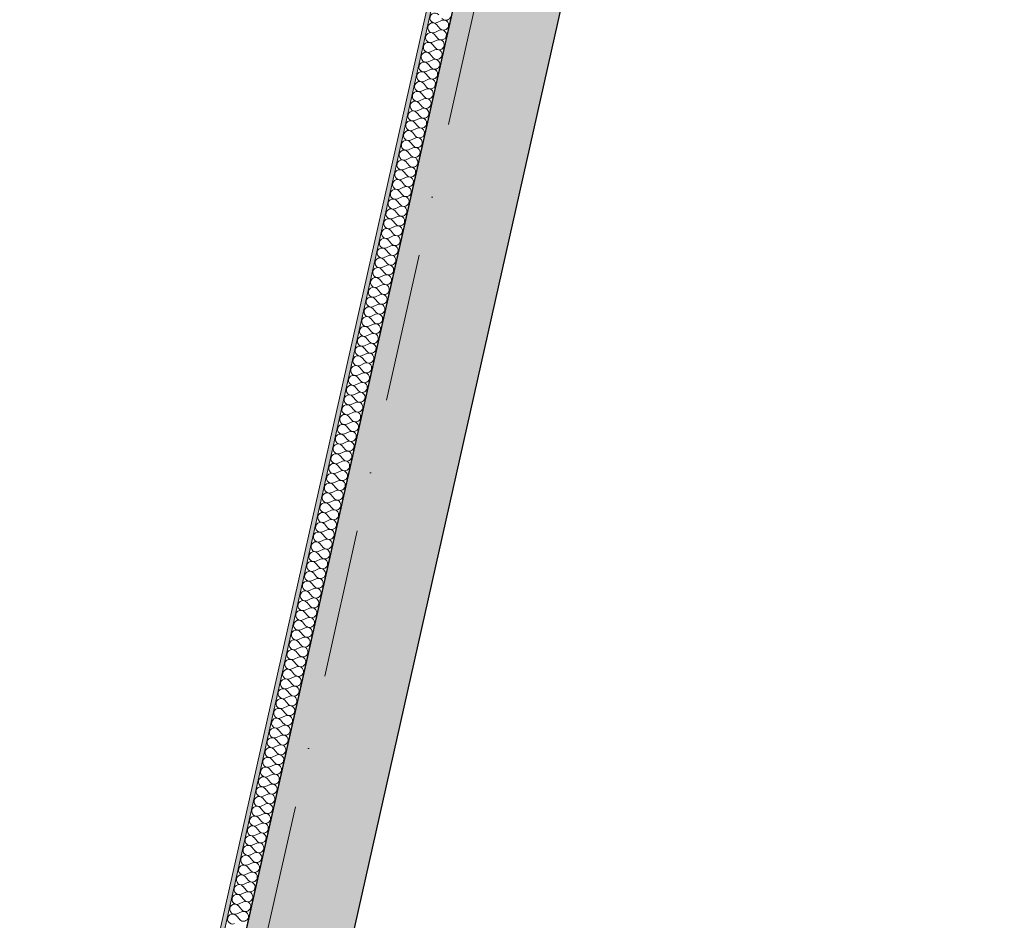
# Model space of a CAD drawing. Header units: millimetres. Extents: x -7218511 to -6645009, y 6003432 to 6221853.
# Tile 18 of 147: x -7185976 to -7183641, y 6138879 to 6141016. Entities that reach past the tile are written whole.
import ezdxf
from ezdxf.enums import TextEntityAlignment as Align

# ---------------------------------------------------------------- set-up
doc = ezdxf.new("R2010")
doc.units = ezdxf.units.MM
doc.header["$MEASUREMENT"] = 0
doc.linetypes.add('Штрихпунктирная', pattern=[670.277762, 352.777767, -176.388884, 0, -141.111112])
for name, color, linetype, lineweight in [('АР-рампа.АР_Ном._пера__1', 7, 'Continuous', 0), ('АР-Стены_внешние_.АР_Ном._пера__1', 7, 'Continuous', 0), ('АР-Стены_Перегородки_межквартирные_200.АР_Ном._пера__1', 7, 'Continuous', 15), ('АР-Чертеж-Оси_Осевые размеры.АР_Ном._пера__120', 7, 'Continuous', 0)]:
    doc.layers.add(name, color=color, linetype=linetype, lineweight=lineweight)
for name, color, linetype in [('АР-Стены_внешние_.АР', 7, 'Continuous'), ('АР-Стены_Перегородки_межквартирные_200.АР', 7, 'Continuous'), ('АР-Чертеж-Оси_Осевые размеры.АР', 7, 'Continuous')]:
    doc.layers.add(name, color=color, linetype=linetype)
doc.styles.add('РЎР“Р•РќР•Р\xa0Р\x98Р\xa0_РЎРўР\x98Р›Р¬_4', font='GOTHIC.TTF')

# ---------------------------------------------------------------- blocks, each defined once
blk = doc.blocks.new('*X375', base_point=(-6566190.3, 6562677.8))
at = {"layer": 'АР-Стены_Перегородки_межквартирные_200.АР_Ном._пера__1', "color": 7, "linetype": 'Continuous', "lineweight": 0}
for p, q in [((-7184987.6, 6141004.1), (-7184979.8, 6140995)), ((-7184986.5, 6141008.7), (-7184975.7, 6141013.6)), ((-7184992.8, 6140980.8), (-7184985.1, 6140971.8)), ((-7184991.7, 6140985.5), (-7184980.9, 6140990.4)), ((-7184998, 6140957.6), (-7184990.3, 6140948.6)), ((-7184997, 6140962.3), (-7184986.1, 6140967.1)), ((-7185003.2, 6140934.4), (-7184995.5, 6140925.3)), ((-7185002.2, 6140939), (-7184991.3, 6140943.9)), ((-7185008.4, 6140911.2), (-7185000.7, 6140902.1)), ((-7185007.4, 6140915.8), (-7184996.5, 6140920.7)), ((-7185013.7, 6140887.9), (-7185005.9, 6140878.9)), ((-7185012.6, 6140892.6), (-7185001.8, 6140897.5)), ((-7185018.9, 6140864.7), (-7185011.2, 6140855.6)), ((-7185017.8, 6140869.3), (-7185007, 6140874.2)), ((-7185024.1, 6140841.5), (-7185016.4, 6140832.4)), ((-7185023.1, 6140846.1), (-7185012.2, 6140851)), ((-7185029.3, 6140818.2), (-7185021.6, 6140809.2)), ((-7185028.3, 6140822.9), (-7185017.4, 6140827.8)), ((-7185034.5, 6140795), (-7185026.8, 6140785.9)), ((-7185033.5, 6140799.6), (-7185022.6, 6140804.5)), ((-7185039.7, 6140771.8), (-7185032, 6140762.7)), ((-7185038.7, 6140776.4), (-7185027.8, 6140781.3)), ((-7185045, 6140748.5), (-7185037.2, 6140739.5)), ((-7185043.9, 6140753.2), (-7185033.1, 6140758.1)), ((-7185050.2, 6140725.3), (-7185042.5, 6140716.3)), ((-7185049.1, 6140730), (-7185038.3, 6140734.8)), ((-7185055.4, 6140702.1), (-7185047.7, 6140693)), ((-7185054.4, 6140706.7), (-7185043.5, 6140711.6)), ((-7185060.6, 6140678.8), (-7185052.9, 6140669.8)), ((-7185059.6, 6140683.5), (-7185048.7, 6140688.4)), ((-7185065.8, 6140655.6), (-7185058.1, 6140646.6)), ((-7185064.8, 6140660.3), (-7185053.9, 6140665.1)), ((-7185071.1, 6140632.4), (-7185063.3, 6140623.3)), ((-7185070, 6140637), (-7185059.2, 6140641.9)), ((-7185076.3, 6140609.2), (-7185068.5, 6140600.1)), ((-7185075.2, 6140613.8), (-7185064.4, 6140618.7)), ((-7185081.5, 6140585.9), (-7185073.8, 6140576.9)), ((-7185080.4, 6140590.6), (-7185069.6, 6140595.5)), ((-7185086.7, 6140562.7), (-7185079, 6140553.6)), ((-7185085.7, 6140567.3), (-7185074.8, 6140572.2)), ((-7185091.9, 6140539.5), (-7185084.2, 6140530.4)), ((-7185090.9, 6140544.1), (-7185080, 6140549)), ((-7185097.1, 6140516.2), (-7185089.4, 6140507.2)), ((-7185096.1, 6140520.9), (-7185085.2, 6140525.8)), ((-7185102.4, 6140493), (-7185094.6, 6140483.9)), ((-7185101.3, 6140497.6), (-7185090.5, 6140502.5)), ((-7185107.6, 6140469.8), (-7185099.8, 6140460.7)), ((-7185106.5, 6140474.4), (-7185095.7, 6140479.3)), ((-7185112.8, 6140446.5), (-7185105.1, 6140437.5)), ((-7185111.8, 6140451.2), (-7185100.9, 6140456.1)), ((-7185118, 6140423.3), (-7185110.3, 6140414.3)), ((-7185117, 6140428), (-7185106.1, 6140432.8)), ((-7185123.2, 6140400.1), (-7185115.5, 6140391)), ((-7185122.2, 6140404.7), (-7185111.3, 6140409.6)), ((-7185128.4, 6140376.8), (-7185120.7, 6140367.8)), ((-7185127.4, 6140381.5), (-7185116.5, 6140386.4)), ((-7185133.7, 6140353.6), (-7185125.9, 6140344.6)), ((-7185132.6, 6140358.3), (-7185121.8, 6140363.1)), ((-7185138.9, 6140330.4), (-7185131.2, 6140321.3)), ((-7185137.8, 6140335), (-7185127, 6140339.9)), ((-7185144.1, 6140307.2), (-7185136.4, 6140298.1)), ((-7185143.1, 6140311.8), (-7185132.2, 6140316.7)), ((-7185149.3, 6140283.9), (-7185141.6, 6140274.9)), ((-7185148.3, 6140288.6), (-7185137.4, 6140293.4)), ((-7185154.5, 6140260.7), (-7185146.8, 6140251.6)), ((-7185153.5, 6140265.3), (-7185142.6, 6140270.2)), ((-7185159.8, 6140237.5), (-7185152, 6140228.4)), ((-7185158.7, 6140242.1), (-7185147.9, 6140247)), ((-7185165, 6140214.2), (-7185157.2, 6140205.2)), ((-7185163.9, 6140218.9), (-7185153.1, 6140223.8)), ((-7185170.2, 6140191), (-7185162.5, 6140181.9)), ((-7185169.1, 6140195.6), (-7185158.3, 6140200.5)), ((-7185175.4, 6140167.8), (-7185167.7, 6140158.7)), ((-7185174.4, 6140172.4), (-7185163.5, 6140177.3)), ((-7185180.6, 6140144.5), (-7185172.9, 6140135.5)), ((-7185179.6, 6140149.2), (-7185168.7, 6140154.1)), ((-7185185.8, 6140121.3), (-7185178.1, 6140112.2)), ((-7185184.8, 6140126), (-7185173.9, 6140130.8)), ((-7185191.1, 6140098.1), (-7185183.3, 6140089)), ((-7185190, 6140102.7), (-7185179.2, 6140107.6)), ((-7185196.3, 6140074.8), (-7185188.5, 6140065.8)), ((-7185195.2, 6140079.5), (-7185184.4, 6140084.4)), ((-7185201.5, 6140051.6), (-7185193.8, 6140042.6)), ((-7185200.4, 6140056.3), (-7185189.6, 6140061.1)), ((-7185206.7, 6140028.4), (-7185199, 6140019.3)), ((-7185205.7, 6140033), (-7185194.8, 6140037.9)), ((-7185211.9, 6140005.2), (-7185204.2, 6139996.1)), ((-7185210.9, 6140009.8), (-7185200, 6140014.7)), ((-7185217.1, 6139981.9), (-7185209.4, 6139972.9)), ((-7185216.1, 6139986.6), (-7185205.2, 6139991.4)), ((-7185222.4, 6139958.7), (-7185214.6, 6139949.6)), ((-7185221.3, 6139963.3), (-7185210.5, 6139968.2)), ((-7185227.6, 6139935.5), (-7185219.9, 6139926.4)), ((-7185226.5, 6139940.1), (-7185215.7, 6139945)), ((-7185232.8, 6139912.2), (-7185225.1, 6139903.2)), ((-7185231.8, 6139916.9), (-7185220.9, 6139921.8)), ((-7185238, 6139889), (-7185230.3, 6139879.9)), ((-7185237, 6139893.6), (-7185226.1, 6139898.5)), ((-7185243.2, 6139865.8), (-7185235.5, 6139856.7)), ((-7185242.2, 6139870.4), (-7185231.3, 6139875.3)), ((-7185248.5, 6139842.5), (-7185240.7, 6139833.5)), ((-7185247.4, 6139847.2), (-7185236.5, 6139852.1)), ((-7185253.7, 6139819.3), (-7185245.9, 6139810.2)), ((-7185252.6, 6139824), (-7185241.8, 6139828.8)), ((-7185258.9, 6139796.1), (-7185251.2, 6139787)), ((-7185257.8, 6139800.7), (-7185247, 6139805.6)), ((-7185264.1, 6139772.8), (-7185256.4, 6139763.8)), ((-7185263.1, 6139777.5), (-7185252.2, 6139782.4)), ((-7185269.3, 6139749.6), (-7185261.6, 6139740.6)), ((-7185268.3, 6139754.3), (-7185257.4, 6139759.1)), ((-7185274.5, 6139726.4), (-7185266.8, 6139717.3)), ((-7185273.5, 6139731), (-7185262.6, 6139735.9)), ((-7185279.8, 6139703.2), (-7185272, 6139694.1)), ((-7185278.7, 6139707.8), (-7185267.9, 6139712.7)), ((-7185285, 6139679.9), (-7185277.2, 6139670.9)), ((-7185283.9, 6139684.6), (-7185273.1, 6139689.4)), ((-7185290.2, 6139656.7), (-7185282.5, 6139647.6)), ((-7185289.1, 6139661.3), (-7185278.3, 6139666.2)), ((-7185295.4, 6139633.5), (-7185287.7, 6139624.4)), ((-7185294.4, 6139638.1), (-7185283.5, 6139643)), ((-7185300.6, 6139610.2), (-7185292.9, 6139601.2)), ((-7185299.6, 6139614.9), (-7185288.7, 6139619.8)), ((-7185305.8, 6139587), (-7185298.1, 6139577.9)), ((-7185304.8, 6139591.6), (-7185293.9, 6139596.5)), ((-7185311.1, 6139563.8), (-7185303.3, 6139554.7)), ((-7185310, 6139568.4), (-7185299.2, 6139573.3)), ((-7185316.3, 6139540.5), (-7185308.6, 6139531.5)), ((-7185315.2, 6139545.2), (-7185304.4, 6139550.1)), ((-7185321.5, 6139517.3), (-7185313.8, 6139508.2)), ((-7185320.5, 6139522), (-7185309.6, 6139526.8)), ((-7185326.7, 6139494.1), (-7185319, 6139485)), ((-7185325.7, 6139498.7), (-7185314.8, 6139503.6)), ((-7185331.9, 6139470.8), (-7185324.2, 6139461.8)), ((-7185330.9, 6139475.5), (-7185320, 6139480.4)), ((-7185337.1, 6139447.6), (-7185329.4, 6139438.6)), ((-7185336.1, 6139452.3), (-7185325.2, 6139457.1)), ((-7185342.4, 6139424.4), (-7185334.6, 6139415.3)), ((-7185341.3, 6139429), (-7185330.5, 6139433.9)), ((-7185347.6, 6139401.2), (-7185339.9, 6139392.1)), ((-7185346.5, 6139405.8), (-7185335.7, 6139410.7)), ((-7185352.8, 6139377.9), (-7185345.1, 6139368.9)), ((-7185351.8, 6139382.6), (-7185340.9, 6139387.4)), ((-7185358, 6139354.7), (-7185350.3, 6139345.6)), ((-7185357, 6139359.3), (-7185346.1, 6139364.2)), ((-7185363.2, 6139331.5), (-7185355.5, 6139322.4)), ((-7185362.2, 6139336.1), (-7185351.3, 6139341)), ((-7185368.5, 6139308.2), (-7185360.7, 6139299.2)), ((-7185367.4, 6139312.9), (-7185356.6, 6139317.8)), ((-7185373.7, 6139285), (-7185365.9, 6139275.9)), ((-7185372.6, 6139289.6), (-7185361.8, 6139294.5)), ((-7185378.9, 6139261.8), (-7185371.2, 6139252.7)), ((-7185377.8, 6139266.4), (-7185367, 6139271.3)), ((-7185384.1, 6139238.5), (-7185376.4, 6139229.5)), ((-7185383.1, 6139243.2), (-7185372.2, 6139248.1)), ((-7185389.3, 6139215.3), (-7185381.6, 6139206.2)), ((-7185388.3, 6139220), (-7185377.4, 6139224.8)), ((-7185398.7, 6139173.5), (-7185387.9, 6139178.4)), ((-7185394.5, 6139192.1), (-7185386.8, 6139183)), ((-7185393.5, 6139196.7), (-7185382.6, 6139201.6)), ((-7185403.9, 6139150.3), (-7185393.1, 6139155.1)), ((-7185399.8, 6139168.8), (-7185392, 6139159.8)), ((-7185409.2, 6139127), (-7185398.3, 6139131.9)), ((-7185405, 6139145.6), (-7185397.2, 6139136.6)), ((-7185414.4, 6139103.8), (-7185403.5, 6139108.7)), ((-7185410.2, 6139122.4), (-7185402.5, 6139113.3)), ((-7185419.6, 6139080.6), (-7185408.7, 6139085.4)), ((-7185415.4, 6139099.2), (-7185407.7, 6139090.1)), ((-7185424.8, 6139057.3), (-7185413.9, 6139062.2)), ((-7185420.6, 6139075.9), (-7185412.9, 6139066.9)), ((-7185430, 6139034.1), (-7185419.2, 6139039)), ((-7185425.8, 6139052.7), (-7185418.1, 6139043.6)), ((-7185435.2, 6139010.9), (-7185424.4, 6139015.8)), ((-7185431.1, 6139029.5), (-7185423.3, 6139020.4)), ((-7185440.5, 6138987.6), (-7185429.6, 6138992.5)), ((-7185436.3, 6139006.2), (-7185428.6, 6138997.2)), ((-7185445.7, 6138964.4), (-7185434.8, 6138969.3)), ((-7185441.5, 6138983), (-7185433.8, 6138973.9)), ((-7185450.9, 6138941.2), (-7185440, 6138946.1)), ((-7185446.7, 6138959.8), (-7185439, 6138950.7)), ((-7185456.1, 6138917.9), (-7185445.3, 6138922.8)), ((-7185451.9, 6138936.5), (-7185444.2, 6138927.5)), ((-7185461.3, 6138894.7), (-7185450.5, 6138899.6)), ((-7185457.2, 6138913.3), (-7185449.4, 6138904.2)), ((-7185462.4, 6138890.1), (-7185454.6, 6138881))]:
    blk.add_line(p, q, dxfattribs=at)
for centre, start, end in [((-7184991.4, 6141019.6), 40.4717, 294.2115), ((-7184996.6, 6140996.3), 40.4717, 294.2115), ((-7184970.8, 6141002.7), 347.3416, 114.2115), ((-7184965.6, 6141026), 220.4717, 347.3416), ((-7185001.8, 6140973.1), 40.4717, 294.2115), ((-7184976, 6140979.5), 220.4717, 347.3416), ((-7184976, 6140979.5), 347.3416, 114.2115), ((-7184970.8, 6141002.7), 220.4717, 347.3416), ((-7185007.1, 6140949.9), 40.4717, 294.2115), ((-7184981.2, 6140956.3), 220.4717, 347.3416), ((-7184981.2, 6140956.3), 347.3416, 114.2115), ((-7185012.3, 6140926.7), 40.4717, 294.2115), ((-7184986.4, 6140933.1), 220.4717, 347.3416), ((-7184986.4, 6140933.1), 347.3416, 114.2115), ((-7185017.5, 6140903.4), 40.4717, 294.2115), ((-7184991.7, 6140909.8), 220.4717, 347.3416), ((-7184991.7, 6140909.8), 347.3416, 114.2115), ((-7185022.7, 6140880.2), 40.4717, 294.2115), ((-7184996.9, 6140886.6), 220.4717, 347.3416), ((-7184996.9, 6140886.6), 347.3416, 114.2115), ((-7185027.9, 6140857), 40.4717, 294.2115), ((-7185002.1, 6140863.4), 220.4717, 347.3416), ((-7185002.1, 6140863.4), 347.3416, 114.2115), ((-7185033.2, 6140833.7), 40.4717, 294.2115), ((-7185007.3, 6140840.1), 220.4717, 347.3416), ((-7185007.3, 6140840.1), 347.3416, 114.2115), ((-7185038.4, 6140810.5), 40.4717, 294.2115), ((-7185012.5, 6140816.9), 220.4717, 347.3416), ((-7185012.5, 6140816.9), 347.3416, 114.2115), ((-7185043.6, 6140787.3), 40.4717, 294.2115), ((-7185017.7, 6140793.7), 220.4717, 347.3416), ((-7185017.7, 6140793.7), 347.3416, 114.2115), ((-7185048.8, 6140764), 40.4717, 294.2115), ((-7185023, 6140770.4), 220.4717, 347.3416), ((-7185023, 6140770.4), 347.3416, 114.2115), ((-7185054, 6140740.8), 40.4717, 294.2115), ((-7185028.2, 6140747.2), 220.4717, 347.3416), ((-7185028.2, 6140747.2), 347.3416, 114.2115), ((-7185059.2, 6140717.6), 40.4717, 294.2115), ((-7185033.4, 6140724), 220.4717, 347.3416), ((-7185033.4, 6140724), 347.3416, 114.2115), ((-7185064.5, 6140694.3), 40.4717, 294.2115), ((-7185038.6, 6140700.7), 220.4717, 347.3416), ((-7185038.6, 6140700.7), 347.3416, 114.2115), ((-7185069.7, 6140671.1), 40.4717, 294.2115), ((-7185043.8, 6140677.5), 220.4717, 347.3416), ((-7185043.8, 6140677.5), 347.3416, 114.2115), ((-7185074.9, 6140647.9), 40.4717, 294.2115), ((-7185049.1, 6140654.3), 220.4717, 347.3416), ((-7185049.1, 6140654.3), 347.3416, 114.2115), ((-7185080.1, 6140624.7), 40.4717, 294.2115), ((-7185054.3, 6140631.1), 220.4717, 347.3416), ((-7185054.3, 6140631.1), 347.3416, 114.2115), ((-7185085.3, 6140601.4), 40.4717, 294.2115), ((-7185059.5, 6140607.8), 220.4717, 347.3416), ((-7185059.5, 6140607.8), 347.3416, 114.2115), ((-7185090.5, 6140578.2), 40.4717, 294.2115), ((-7185064.7, 6140584.6), 220.4717, 347.3416), ((-7185064.7, 6140584.6), 347.3416, 114.2115), ((-7185095.8, 6140555), 40.4717, 294.2115), ((-7185069.9, 6140561.4), 220.4717, 347.3416), ((-7185069.9, 6140561.4), 347.3416, 114.2115), ((-7185101, 6140531.7), 40.4717, 294.2115), ((-7185075.1, 6140538.1), 220.4717, 347.3416), ((-7185075.1, 6140538.1), 347.3416, 114.2115), ((-7185106.2, 6140508.5), 40.4717, 294.2115), ((-7185080.4, 6140514.9), 220.4717, 347.3416), ((-7185080.4, 6140514.9), 347.3416, 114.2115), ((-7185111.4, 6140485.3), 40.4717, 294.2115), ((-7185085.6, 6140491.7), 220.4717, 347.3416), ((-7185085.6, 6140491.7), 347.3416, 114.2115), ((-7185116.6, 6140462), 40.4717, 294.2115), ((-7185090.8, 6140468.4), 220.4717, 347.3416), ((-7185090.8, 6140468.4), 347.3416, 114.2115), ((-7185121.8, 6140438.8), 40.4717, 294.2115), ((-7185096, 6140445.2), 220.4717, 347.3416), ((-7185096, 6140445.2), 347.3416, 114.2115), ((-7185127.1, 6140415.6), 40.4717, 294.2115), ((-7185101.2, 6140422), 220.4717, 347.3416), ((-7185101.2, 6140422), 347.3416, 114.2115), ((-7185132.3, 6140392.3), 40.4717, 294.2115), ((-7185106.4, 6140398.7), 220.4717, 347.3416), ((-7185106.4, 6140398.7), 347.3416, 114.2115), ((-7185137.5, 6140369.1), 40.4717, 294.2115), ((-7185111.7, 6140375.5), 220.4717, 347.3416), ((-7185111.7, 6140375.5), 347.3416, 114.2115), ((-7185142.7, 6140345.9), 40.4717, 294.2115), ((-7185116.9, 6140352.3), 220.4717, 347.3416), ((-7185116.9, 6140352.3), 347.3416, 114.2115), ((-7185147.9, 6140322.7), 40.4717, 294.2115), ((-7185122.1, 6140329.1), 220.4717, 347.3416), ((-7185122.1, 6140329.1), 347.3416, 114.2115), ((-7185153.2, 6140299.4), 40.4717, 294.2115), ((-7185127.3, 6140305.8), 220.4717, 347.3416), ((-7185127.3, 6140305.8), 347.3416, 114.2115), ((-7185158.4, 6140276.2), 40.4717, 294.2115), ((-7185132.5, 6140282.6), 220.4717, 347.3416), ((-7185132.5, 6140282.6), 347.3416, 114.2115), ((-7185163.6, 6140253), 40.4717, 294.2115), ((-7185137.8, 6140259.4), 220.4717, 347.3416), ((-7185137.8, 6140259.4), 347.3416, 114.2115), ((-7185168.8, 6140229.7), 40.4717, 294.2115), ((-7185143, 6140236.1), 220.4717, 347.3416), ((-7185143, 6140236.1), 347.3416, 114.2115), ((-7185174, 6140206.5), 40.4717, 294.2115), ((-7185148.2, 6140212.9), 220.4717, 347.3416), ((-7185148.2, 6140212.9), 347.3416, 114.2115), ((-7185179.2, 6140183.3), 40.4717, 294.2115), ((-7185153.4, 6140189.7), 220.4717, 347.3416), ((-7185153.4, 6140189.7), 347.3416, 114.2115), ((-7185184.5, 6140160), 40.4717, 294.2115), ((-7185158.6, 6140166.4), 220.4717, 347.3416), ((-7185158.6, 6140166.4), 347.3416, 114.2115), ((-7185189.7, 6140136.8), 40.4717, 294.2115), ((-7185163.8, 6140143.2), 220.4717, 347.3416), ((-7185163.8, 6140143.2), 347.3416, 114.2115), ((-7185194.9, 6140113.6), 40.4717, 294.2115), ((-7185169.1, 6140120), 220.4717, 347.3416), ((-7185169.1, 6140120), 347.3416, 114.2115), ((-7185200.1, 6140090.3), 40.4717, 294.2115), ((-7185174.3, 6140096.7), 220.4717, 347.3416), ((-7185174.3, 6140096.7), 347.3416, 114.2115), ((-7185205.3, 6140067.1), 40.4717, 294.2115), ((-7185179.5, 6140073.5), 220.4717, 347.3416), ((-7185179.5, 6140073.5), 347.3416, 114.2115), ((-7185210.5, 6140043.9), 40.4717, 294.2115), ((-7185184.7, 6140050.3), 220.4717, 347.3416), ((-7185184.7, 6140050.3), 347.3416, 114.2115), ((-7185215.8, 6140020.7), 40.4717, 294.2115), ((-7185189.9, 6140027.1), 220.4717, 347.3416), ((-7185189.9, 6140027.1), 347.3416, 114.2115), ((-7185221, 6139997.4), 40.4717, 294.2115), ((-7185195.1, 6140003.8), 220.4717, 347.3416), ((-7185195.1, 6140003.8), 347.3416, 114.2115), ((-7185226.2, 6139974.2), 40.4717, 294.2115), ((-7185200.4, 6139980.6), 220.4717, 347.3416), ((-7185200.4, 6139980.6), 347.3416, 114.2115), ((-7185231.4, 6139951), 40.4717, 294.2115), ((-7185205.6, 6139957.4), 220.4717, 347.3416), ((-7185205.6, 6139957.4), 347.3416, 114.2115), ((-7185236.6, 6139927.7), 40.4717, 294.2115), ((-7185210.8, 6139934.1), 220.4717, 347.3416), ((-7185210.8, 6139934.1), 347.3416, 114.2115), ((-7185241.9, 6139904.5), 40.4717, 294.2115), ((-7185216, 6139910.9), 220.4717, 347.3416), ((-7185216, 6139910.9), 347.3416, 114.2115), ((-7185247.1, 6139881.3), 40.4717, 294.2115), ((-7185221.2, 6139887.7), 220.4717, 347.3416), ((-7185221.2, 6139887.7), 347.3416, 114.2115), ((-7185252.3, 6139858), 40.4717, 294.2115), ((-7185226.4, 6139864.4), 220.4717, 347.3416), ((-7185226.4, 6139864.4), 347.3416, 114.2115), ((-7185257.5, 6139834.8), 40.4717, 294.2115), ((-7185231.7, 6139841.2), 220.4717, 347.3416), ((-7185231.7, 6139841.2), 347.3416, 114.2115), ((-7185262.7, 6139811.6), 40.4717, 294.2115), ((-7185236.9, 6139818), 220.4717, 347.3416), ((-7185236.9, 6139818), 347.3416, 114.2115), ((-7185267.9, 6139788.3), 40.4717, 294.2115), ((-7185242.1, 6139794.7), 220.4717, 347.3416), ((-7185242.1, 6139794.7), 347.3416, 114.2115), ((-7185273.2, 6139765.1), 40.4717, 294.2115), ((-7185247.3, 6139771.5), 220.4717, 347.3416), ((-7185247.3, 6139771.5), 347.3416, 114.2115), ((-7185278.4, 6139741.9), 40.4717, 294.2115), ((-7185252.5, 6139748.3), 220.4717, 347.3416), ((-7185252.5, 6139748.3), 347.3416, 114.2115), ((-7185283.6, 6139718.7), 40.4717, 294.2115), ((-7185257.8, 6139725.1), 220.4717, 347.3416), ((-7185257.8, 6139725.1), 347.3416, 114.2115), ((-7185288.8, 6139695.4), 40.4717, 294.2115), ((-7185263, 6139701.8), 220.4717, 347.3416), ((-7185263, 6139701.8), 347.3416, 114.2115), ((-7185294, 6139672.2), 40.4717, 294.2115), ((-7185268.2, 6139678.6), 220.4717, 347.3416), ((-7185268.2, 6139678.6), 347.3416, 114.2115), ((-7185299.2, 6139649), 40.4717, 294.2115), ((-7185273.4, 6139655.4), 220.4717, 347.3416), ((-7185273.4, 6139655.4), 347.3416, 114.2115), ((-7185304.5, 6139625.7), 40.4717, 294.2115), ((-7185278.6, 6139632.1), 220.4717, 347.3416), ((-7185278.6, 6139632.1), 347.3416, 114.2115), ((-7185309.7, 6139602.5), 40.4717, 294.2115), ((-7185283.8, 6139608.9), 220.4717, 347.3416), ((-7185283.8, 6139608.9), 347.3416, 114.2115), ((-7185314.9, 6139579.3), 40.4717, 294.2115), ((-7185289.1, 6139585.7), 220.4717, 347.3416), ((-7185289.1, 6139585.7), 347.3416, 114.2115), ((-7185320.1, 6139556), 40.4717, 294.2115), ((-7185294.3, 6139562.4), 220.4717, 347.3416), ((-7185294.3, 6139562.4), 347.3416, 114.2115), ((-7185325.3, 6139532.8), 40.4717, 294.2115), ((-7185299.5, 6139539.2), 220.4717, 347.3416), ((-7185299.5, 6139539.2), 347.3416, 114.2115), ((-7185330.6, 6139509.6), 40.4717, 294.2115), ((-7185304.7, 6139516), 220.4717, 347.3416), ((-7185304.7, 6139516), 347.3416, 114.2115), ((-7185335.8, 6139486.3), 40.4717, 294.2115), ((-7185309.9, 6139492.7), 220.4717, 347.3416), ((-7185309.9, 6139492.7), 347.3416, 114.2115), ((-7185341, 6139463.1), 40.4717, 294.2115), ((-7185315.1, 6139469.5), 220.4717, 347.3416), ((-7185315.1, 6139469.5), 347.3416, 114.2115), ((-7185346.2, 6139439.9), 40.4717, 294.2115), ((-7185320.4, 6139446.3), 220.4717, 347.3416), ((-7185320.4, 6139446.3), 347.3416, 114.2115), ((-7185351.4, 6139416.7), 40.4717, 294.2115), ((-7185325.6, 6139423.1), 220.4717, 347.3416), ((-7185325.6, 6139423.1), 347.3416, 114.2115), ((-7185356.6, 6139393.4), 40.4717, 294.2115), ((-7185330.8, 6139399.8), 220.4717, 347.3416), ((-7185330.8, 6139399.8), 347.3416, 114.2115), ((-7185361.9, 6139370.2), 40.4717, 294.2115), ((-7185341.2, 6139353.4), 347.3416, 114.2115), ((-7185336, 6139376.6), 220.4717, 347.3416), ((-7185336, 6139376.6), 347.3416, 114.2115), ((-7185367.1, 6139347), 40.4717, 294.2115), ((-7185346.5, 6139330.1), 347.3416, 114.2115), ((-7185341.2, 6139353.4), 220.4717, 347.3416), ((-7185372.3, 6139323.7), 40.4717, 294.2115), ((-7185351.7, 6139306.9), 347.3416, 114.2115), ((-7185346.5, 6139330.1), 220.4717, 347.3416), ((-7185377.5, 6139300.5), 40.4717, 294.2115), ((-7185356.9, 6139283.7), 347.3416, 114.2115), ((-7185351.7, 6139306.9), 220.4717, 347.3416), ((-7185382.7, 6139277.3), 40.4717, 294.2115), ((-7185362.1, 6139260.4), 347.3416, 114.2115), ((-7185356.9, 6139283.7), 220.4717, 347.3416), ((-7185387.9, 6139254), 40.4717, 294.2115), ((-7185367.3, 6139237.2), 347.3416, 114.2115), ((-7185362.1, 6139260.4), 220.4717, 347.3416), ((-7185393.2, 6139230.8), 40.4717, 294.2115), ((-7185372.5, 6139214), 347.3416, 114.2115), ((-7185367.3, 6139237.2), 220.4717, 347.3416), ((-7185398.4, 6139207.6), 40.4717, 294.2115), ((-7185377.8, 6139190.7), 347.3416, 114.2115), ((-7185372.5, 6139214), 220.4717, 347.3416), ((-7185403.6, 6139184.3), 40.4717, 294.2115), ((-7185383, 6139167.5), 347.3416, 114.2115), ((-7185377.8, 6139190.7), 220.4717, 347.3416), ((-7185408.8, 6139161.1), 40.4717, 294.2115), ((-7185388.2, 6139144.3), 347.3416, 114.2115), ((-7185383, 6139167.5), 220.4717, 347.3416), ((-7185414, 6139137.9), 40.4717, 294.2115), ((-7185393.4, 6139121.1), 347.3416, 114.2115), ((-7185388.2, 6139144.3), 220.4717, 347.3416), ((-7185419.3, 6139114.7), 40.4717, 294.2115), ((-7185398.6, 6139097.8), 347.3416, 114.2115), ((-7185393.4, 6139121.1), 220.4717, 347.3416), ((-7185424.5, 6139091.4), 40.4717, 294.2115), ((-7185403.8, 6139074.6), 347.3416, 114.2115), ((-7185398.6, 6139097.8), 220.4717, 347.3416), ((-7185429.7, 6139068.2), 40.4717, 294.2115), ((-7185409.1, 6139051.4), 347.3416, 114.2115), ((-7185403.8, 6139074.6), 220.4717, 347.3416), ((-7185434.9, 6139045), 40.4717, 294.2115), ((-7185414.3, 6139028.1), 347.3416, 114.2115), ((-7185409.1, 6139051.4), 220.4717, 347.3416), ((-7185440.1, 6139021.7), 40.4717, 294.2115), ((-7185419.5, 6139004.9), 347.3416, 114.2115), ((-7185414.3, 6139028.1), 220.4717, 347.3416), ((-7185445.3, 6138998.5), 40.4717, 294.2115), ((-7185424.7, 6138981.7), 347.3416, 114.2115), ((-7185419.5, 6139004.9), 220.4717, 347.3416), ((-7185450.6, 6138975.3), 40.4717, 294.2115), ((-7185429.9, 6138958.4), 347.3416, 114.2115), ((-7185424.7, 6138981.7), 220.4717, 347.3416), ((-7185455.8, 6138952), 40.4717, 294.2115), ((-7185435.2, 6138935.2), 347.3416, 114.2115), ((-7185429.9, 6138958.4), 220.4717, 347.3416), ((-7185461, 6138928.8), 40.4717, 294.2115), ((-7185440.4, 6138912), 347.3416, 114.2115), ((-7185435.2, 6138935.2), 220.4717, 347.3416), ((-7185466.2, 6138905.6), 40.4717, 294.2115), ((-7185445.6, 6138888.7), 347.3416, 114.2115), ((-7185440.4, 6138912), 220.4717, 347.3416), ((-7185471.4, 6138882.3), 40.4717, 294.2115), ((-7185445.6, 6138888.7), 220.4717, 347.3416)]:
    blk.add_arc(centre, 11.9, start, end, dxfattribs=at)
blk = doc.blocks.new('Стена_195_3', base_point=(-7182635.2, 6151615.7))
at = {"layer": 'АР-Стены_Перегородки_межквартирные_200.АР', "linetype": 'Continuous', "lineweight": 0, "true_color": 0x000000}
h = blk.add_hatch(dxfattribs=at)
h.set_pattern_fill('ШТУКАТУРКА__ГИПС_01_0003', color=18, style=0, pattern_type=2)
h.set_pattern_definition([(45, (-6566190.34, 6563027.8), (-111.369318, 111.369318), [0, -105, 0, -157.5]), (110, (-6565840.34, 6563027.8), (148.001588, 53.868173), [0, -77, 0, -133])])
h.paths.add_polyline_path([(-7182635.2, 6151615.7), (-7185915.8, 6137009.4), (-7185906, 6137007.2), (-7182625.5, 6151613.5)])
at = {"layer": 'АР-Стены_Перегородки_межквартирные_200.АР_Ном._пера__1', "color": 7, "linetype": 'Continuous', "lineweight": 0}
blk.add_line((-7182625.5, 6151613.5), (-7185906, 6137007.2), dxfattribs=at)
at = {"layer": 'АР-Стены_Перегородки_межквартирные_200.АР_Ном._пера__1', "color": 7, "linetype": 'Continuous', "lineweight": 0, "flags": 128}
for points in [[(-7182635.2, 6151615.7), (-7185915.8, 6137009.4)], [(-7185857.2, 6136996.2), (-7182576.7, 6151602.5)]]:
    blk.add_lwpolyline(points, dxfattribs=at)
at = {"layer": 'АР-Стены_Перегородки_межквартирные_200.АР', "color": 7, "lineweight": 0}
blk.add_blockref('*X375', (-6566190.3, 6562677.8), dxfattribs=at)
blk = doc.blocks.new('Стандартный Маркер Сетки[4]_3', base_point=(-7182312.1, 6152552))
at = {"layer": 'АР-Чертеж-Оси_Осевые размеры.АР_Ном._пера__120', "color": 7, "linetype": 'Штрихпунктирная', "lineweight": 0}
blk.add_line((-7182531.3, 6151576.3), (-7187093.8, 6131261.9), dxfattribs=at)
at = {"layer": 'АР-Чертеж-Оси_Осевые размеры.АР_Ном._пера__120', "color": 7, "lineweight": 0, "style": 'РЎР“Р•РќР•Р\xa0Р\x98Р\xa0_РЎРўР\x98Р›Р¬_4'}
blk.add_attdef('AC_MarkerText_1', text='', height=350, rotation=347.3417, dxfattribs=at).set_placement((-7187352.5, 6129979.4), align=Align.TOP_CENTER)
blk = doc.blocks.new('Стандартный Маркер Сетки[18]_3', base_point=(-7182312.1, 6152552))
at = {"layer": 'АР-Чертеж-Оси_Осевые размеры.АР_Ном._пера__120', "color": 7, "linetype": 'Штрихпунктирная', "lineweight": 0}
blk.add_line((-7182531.3, 6151576.3), (-7187093.8, 6131261.9), dxfattribs=at)
at = {"layer": 'АР-Чертеж-Оси_Осевые размеры.АР_Ном._пера__120', "color": 7, "lineweight": 0, "style": 'РЎР“Р•РќР•Р\xa0Р\x98Р\xa0_РЎРўР\x98Р›Р¬_4'}
blk.add_attdef('AC_MarkerText_1', text='', height=350, rotation=347.3417, dxfattribs=at).set_placement((-7187352.5, 6129979.4), align=Align.TOP_CENTER)
blk = doc.blocks.new('Стандартный Маркер Сетки[19]_3', base_point=(-7182312.1, 6152552))
at = {"layer": 'АР-Чертеж-Оси_Осевые размеры.АР_Ном._пера__120', "color": 7, "linetype": 'Штрихпунктирная', "lineweight": 0}
blk.add_line((-7182531.3, 6151576.3), (-7187093.8, 6131261.9), dxfattribs=at)
at = {"layer": 'АР-Чертеж-Оси_Осевые размеры.АР_Ном._пера__120', "color": 7, "lineweight": 0, "style": 'РЎР“Р•РќР•Р\xa0Р\x98Р\xa0_РЎРўР\x98Р›Р¬_4'}
blk.add_attdef('AC_MarkerText_1', text='', height=350, rotation=347.3417, dxfattribs=at).set_placement((-7187352.5, 6129979.4), align=Align.TOP_CENTER)
blk = doc.blocks.new('Стандартный Маркер Сетки[20]_3', base_point=(-7182312.1, 6152552))
at = {"layer": 'АР-Чертеж-Оси_Осевые размеры.АР_Ном._пера__120', "color": 7, "linetype": 'Штрихпунктирная', "lineweight": 0}
blk.add_line((-7182531.3, 6151576.3), (-7187093.8, 6131261.9), dxfattribs=at)
at = {"layer": 'АР-Чертеж-Оси_Осевые размеры.АР_Ном._пера__120', "color": 7, "lineweight": 0, "style": 'РЎР“Р•РќР•Р\xa0Р\x98Р\xa0_РЎРўР\x98Р›Р¬_4'}
blk.add_attdef('AC_MarkerText_1', text='', height=350, rotation=347.3417, dxfattribs=at).set_placement((-7187352.5, 6129979.4), align=Align.TOP_CENTER)
blk = doc.blocks.new('Стандартный Маркер Сетки[33]_3', base_point=(-7182312.1, 6152552))
at = {"layer": 'АР-Чертеж-Оси_Осевые размеры.АР_Ном._пера__120', "color": 7, "linetype": 'Штрихпунктирная', "lineweight": 0}
blk.add_line((-7182531.3, 6151576.3), (-7187093.8, 6131261.9), dxfattribs=at)
at = {"layer": 'АР-Чертеж-Оси_Осевые размеры.АР_Ном._пера__120', "color": 7, "lineweight": 0, "style": 'РЎР“Р•РќР•Р\xa0Р\x98Р\xa0_РЎРўР\x98Р›Р¬_4'}
blk.add_attdef('AC_MarkerText_1', text='', height=350, rotation=347.3417, dxfattribs=at).set_placement((-7187352.5, 6129979.4), align=Align.TOP_CENTER)
blk = doc.blocks.new('Стандартный Маркер Сетки[47]_3', base_point=(-7182312.1, 6152552))
at = {"layer": 'АР-Чертеж-Оси_Осевые размеры.АР_Ном._пера__120', "color": 7, "linetype": 'Штрихпунктирная', "lineweight": 0}
blk.add_line((-7182531.3, 6151576.3), (-7187093.8, 6131261.9), dxfattribs=at)
at = {"layer": 'АР-Чертеж-Оси_Осевые размеры.АР_Ном._пера__120', "color": 7, "lineweight": 0, "style": 'РЎР“Р•РќР•Р\xa0Р\x98Р\xa0_РЎРўР\x98Р›Р¬_4'}
blk.add_attdef('AC_MarkerText_1', text='', height=350, rotation=347.3417, dxfattribs=at).set_placement((-7187352.5, 6129979.4), align=Align.TOP_CENTER)
blk = doc.blocks.new('Стандартный Маркер Сетки[48]_3', base_point=(-7182312.1, 6152552))
at = {"layer": 'АР-Чертеж-Оси_Осевые размеры.АР_Ном._пера__120', "color": 7, "linetype": 'Штрихпунктирная', "lineweight": 0}
blk.add_line((-7182531.3, 6151576.3), (-7187093.8, 6131261.9), dxfattribs=at)
at = {"layer": 'АР-Чертеж-Оси_Осевые размеры.АР_Ном._пера__120', "color": 7, "lineweight": 0, "style": 'РЎР“Р•РќР•Р\xa0Р\x98Р\xa0_РЎРўР\x98Р›Р¬_4'}
blk.add_attdef('AC_MarkerText_1', text='', height=350, rotation=347.3417, dxfattribs=at).set_placement((-7187352.5, 6129979.4), align=Align.TOP_CENTER)
blk = doc.blocks.new('Стандартный Маркер Сетки[49]_3', base_point=(-7182312.1, 6152552))
at = {"layer": 'АР-Чертеж-Оси_Осевые размеры.АР_Ном._пера__120', "color": 7, "linetype": 'Штрихпунктирная', "lineweight": 0}
blk.add_line((-7182531.3, 6151576.3), (-7187093.8, 6131261.9), dxfattribs=at)
at = {"layer": 'АР-Чертеж-Оси_Осевые размеры.АР_Ном._пера__120', "color": 7, "lineweight": 0, "style": 'РЎР“Р•РќР•Р\xa0Р\x98Р\xa0_РЎРўР\x98Р›Р¬_4'}
blk.add_attdef('AC_MarkerText_1', text='', height=350, rotation=347.3417, dxfattribs=at).set_placement((-7187352.5, 6129979.4), align=Align.TOP_CENTER)
blk = doc.blocks.new('Стена_252_3', base_point=(-7185730.9, 6136988.3))
at = {"layer": 'АР-Стены_внешние_.АР', "linetype": 'Continuous', "lineweight": 0, "true_color": 0x000000}
h = blk.add_hatch(dxfattribs=at)
h.set_pattern_fill('ЖЕЛЕЗОБЕТОН__PROJECT__0003', color=18, style=0, pattern_type=2)
h.set_pattern_definition([(45, (-6566190.34, 6562677.8), (-84.852814, 84.852814), []), (45, (-6566232.77, 6562720.22), (-84.852814, 84.852814), [90, -30, 0, -30])])
h.paths.add_polyline_path([(-7185618.3, 6136963), (-7185604.6, 6136980.4), (-7182332.8, 6151547.7), (-7182576.7, 6151602.5), (-7185852.8, 6137015.7)])
at = {"layer": 'АР-Стены_внешние_.АР_Ном._пера__1', "color": 7, "linetype": 'Continuous', "lineweight": 30, "flags": 128}
for points in [[(-7185604.6, 6136980.4), (-7182288.9, 6151742.9)], [(-7182576.7, 6151602.5), (-7185852.8, 6137015.7)]]:
    blk.add_lwpolyline(points, dxfattribs=at)

msp = doc.modelspace()

# ---------------------------------------------------------------- linework, layer by layer
at = {"layer": 'АР-рампа.АР_Ном._пера__1', "color": 7, "linetype": 'Continuous', "lineweight": 0}
msp.add_line((-7183684.1, 6146900.1), (-7185908.2, 6136997.2), dxfattribs=at)

# ---------------------------------------------------------------- block references
at = {"layer": 'АР-Стены_внешние_.АР', "color": 7, "lineweight": 0}
msp.add_blockref('Стена_252_3', (-7185730.9, 6136988.3), dxfattribs=at)
at = {"layer": 'АР-Стены_Перегородки_межквартирные_200.АР', "color": 7, "lineweight": 0}
msp.add_blockref('Стена_195_3', (-7182635.2, 6151615.7), dxfattribs=at)
at = {"layer": 'АР-Чертеж-Оси_Осевые размеры.АР', "color": 8, "linetype": 'Continuous', "lineweight": 15}
for name in ['Стандартный Маркер Сетки[4]_3', 'Стандартный Маркер Сетки[18]_3', 'Стандартный Маркер Сетки[19]_3', 'Стандартный Маркер Сетки[20]_3', 'Стандартный Маркер Сетки[33]_3', 'Стандартный Маркер Сетки[47]_3', 'Стандартный Маркер Сетки[48]_3', 'Стандартный Маркер Сетки[49]_3']:
    msp.add_blockref(name, (-7182312.1, 6152552), dxfattribs=at)

doc.saveas('drawing.dxf')
